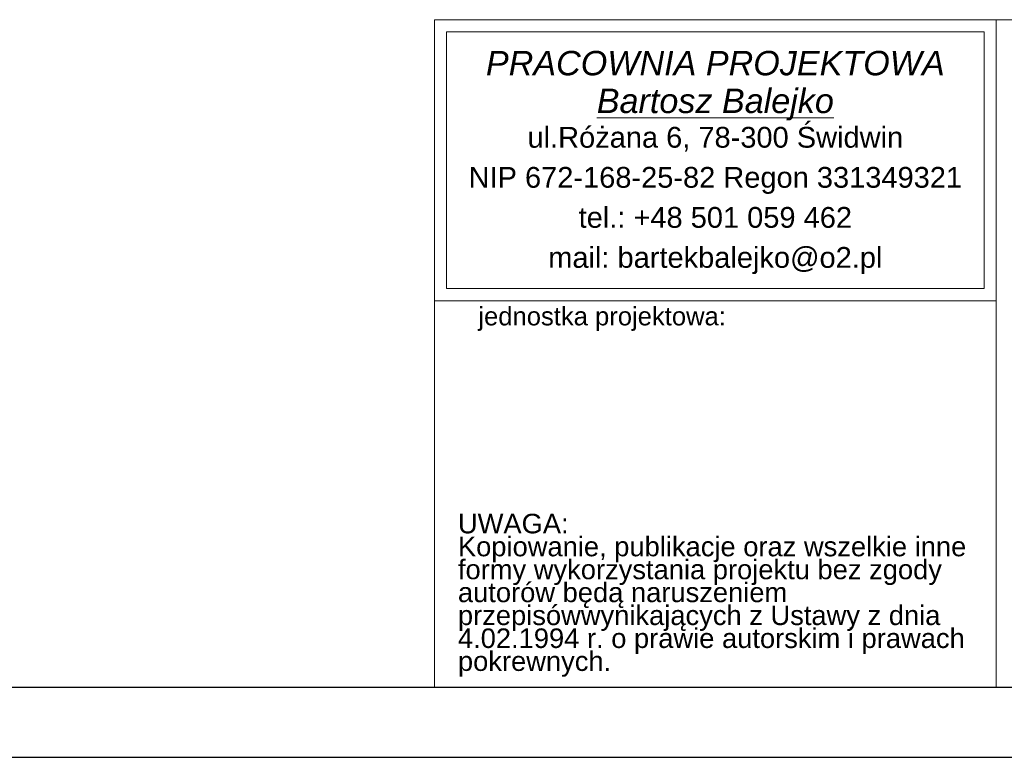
# Model space of a CAD drawing. Extents: x -220312 to -8310, y -91840 to 81907.
# Tile 64 of 128: x -180492 to -171917, y 21409 to 27830. Entities that reach past the tile are written whole.
import ezdxf

# ---------------------------------------------------------------- set-up
doc = ezdxf.new("R2010")
doc.units = 0
doc.header["$MEASUREMENT"] = 0
for name, color, linetype, lineweight in [('#ks', 34, 'Continuous', 30), ('ARCH TABELA_Nr_Pióra__21', 7, 'Continuous', 9), ('ARCH TABELA_Nr_Pióra__7', 7, 'Continuous', 13), ('RAMKA', 255, 'Continuous', 35)]:
    doc.layers.add(name, color=color, linetype=linetype, lineweight=lineweight)
doc.styles.add('GENERATED_STYLE_10', font='ariali.ttf')
doc.styles.add('GENERATED_STYLE_9', font='arial.ttf')

# ---------------------------------------------------------------- blocks, each defined once
blk = doc.blocks.new('A$C382C6C0C')
at = {"layer": '#ks', "color": 7, "lineweight": -3}
for p, q in [((0, -2848), (3890.49, -2848)), ((-248.51, -2909), (3951.49, -2909))]:
    blk.add_line(p, q, dxfattribs=at)
blk = doc.blocks.new('A$C689C700D')
at = {"layer": '#ks', "color": 1, "lineweight": 35, "xscale": 10, "yscale": 10, "zscale": 10}
blk.add_blockref('A$C382C6C0C', (-37652.8, 28364), dxfattribs=at)

msp = doc.modelspace()

# ---------------------------------------------------------------- linework, layer by layer
at = {"layer": 'ARCH TABELA_Nr_Pióra__21', "linetype": 'Continuous'}
for p, q in [((-176880.3, 27830.1), (-171986.6, 27830.1)), ((-176880.3, 22018.9), (-176880.3, 27830.1)), ((-176880.3, 27830.1), (-159380.3, 27830.1)), ((-171986.6, 27830.1), (-171986.6, 22018.9)), ((-171986.6, 25383.2), (-171986.6, 27830.1)), ((-176773.9, 25489.6), (-176773.9, 27723.7)), ((-176773.9, 27723.7), (-172093, 27723.7)), ((-172093, 25489.6), (-172093, 27723.7)), ((-171986.6, 22018.9), (-171986.6, 27430.1)), ((-176773.9, 25489.6), (-172093, 25489.6)), ((-176880.3, 25383.2), (-171986.6, 25383.2)), ((-176880.3, 22018.9), (-171986.6, 22018.9)), ((-159380.3, 22018.9), (-171986.6, 22018.9))]:
    msp.add_line(p, q, dxfattribs=at)

# ---------------------------------------------------------------- block references
at = {"layer": 'RAMKA'}
msp.add_blockref('A$C689C700D', (-160632.3, 22134.9), dxfattribs=at)

# ---------------------------------------------------------------- texts
at = {"layer": 'ARCH TABELA_Nr_Pióra__7', "linetype": 'Continuous', "insert": (-174433.5, 27558.7), "char_height": 212.766, "attachment_point": 2, "line_spacing_factor": 0.926719, "style": 'GENERATED_STYLE_10'}
msp.add_mtext('{PRACOWNIA PROJEKTOWA\\P\\LBartosz Balejko}', dxfattribs=at)
at = {"layer": 'ARCH TABELA_Nr_Pióra__7', "linetype": 'Continuous', "style": 'GENERATED_STYLE_9'}
for s, insert, char_height, width, attachment_point, line_spacing_factor in [('{ul.Różana 6, 78-300 Świdwin\\PNIP 672-168-25-82 Regon 331349321\\Ptel.: +48 501 059 462\\Pmail: bartekbalejko@o2.pl}', (-174433.5, 26896.8), 180.852, 4680.851, 2, 1.156383), ('{UWAGA:\\PKopiowanie, publikacje oraz wszelkie inne formy wykorzystania projektu bez zgody autorów będą naruszeniem przepisówwynikających z Ustawy z dnia 4.02.1994 r. o prawie autorskim i prawach pokrewnych.}', (-176675.2, 23528.6), 170.2128, 4483.408, 1, 0.703415)]:
    msp.add_mtext(s, dxfattribs=dict(at, insert=insert, char_height=char_height, width=width, attachment_point=attachment_point, line_spacing_factor=line_spacing_factor))
at = {"layer": 'ARCH TABELA_Nr_Pióra__7', "linetype": 'Continuous', "insert": (-176497.3, 25328.6), "char_height": 159.58, "attachment_point": 1, "style": 'GENERATED_STYLE_9'}
msp.add_mtext('{jednostka projektowa:}', dxfattribs=at)

doc.saveas('drawing.dxf')
